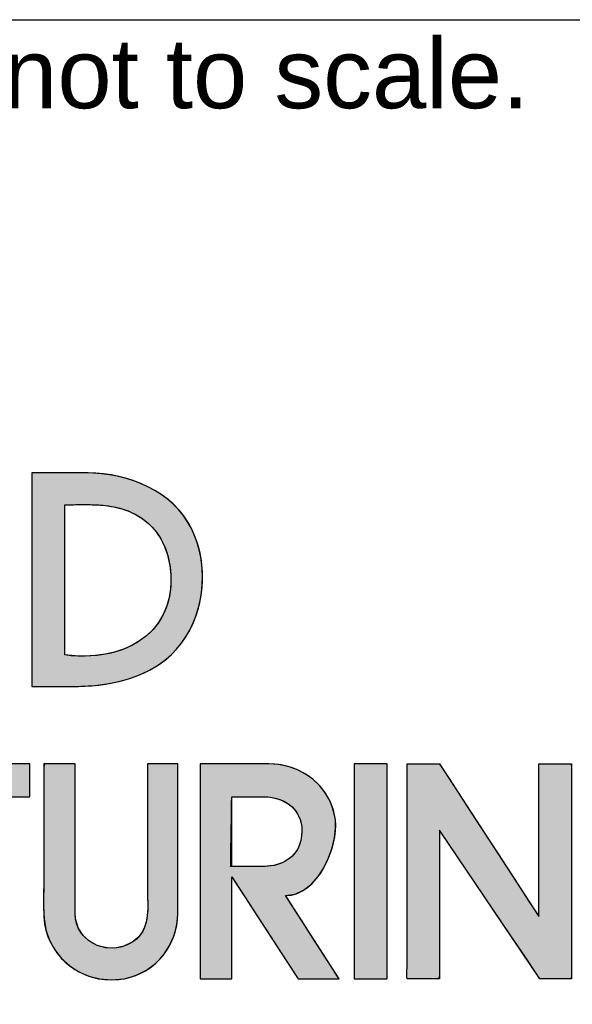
# Model space of a CAD drawing. Header units: inches. Extents: x 0 to 188, y 0 to 141.
# Tile 17 of 21: x 177 to 183, y 8 to 19. Entities that reach past the tile are written whole.
import ezdxf
from ezdxf import colors
from ezdxf.entities.mleader import LeaderData, LeaderLine
from ezdxf.math import Vec2, Vec3

# ---------------------------------------------------------------- set-up
doc = ezdxf.new("R2010")
doc.units = ezdxf.units.IN
doc.header["$MEASUREMENT"] = 0
doc.layers.add('Default', color=7, linetype='Continuous')

# ---------------------------------------------------------------- blocks, each defined once
blk = doc.blocks.new('_DOT')
at = {"color": 0}
blk.add_line((0, 0), (-1, 0), dxfattribs=at)
at = {"color": 0, "const_width": 0.333}
blk.add_lwpolyline([(-0.1665, 0, 1), (0.1665, 0, 1)], format="xyb", close=True, dxfattribs=at)
blk = doc.blocks.new('block_2')
at = {"layer": 'Default', "linetype": 'Continuous'}
for points in [[(0.29526, 0.19042), (0.29609, 0.19042), (0.29835, 0.19042), (0.30175, 0.19042), (0.30595, 0.19042), (0.31064, 0.19042), (0.31551, 0.19042), (0.32023, 0.19042), (0.3245, 0.19042), (0.328, 0.19042), (0.33041, 0.19042), (0.33141, 0.19042), (0.33142, 0.1871), (0.33142, 0.17639), (0.33142, 0.15982), (0.33142, 0.139), (0.33142, 0.11552), (0.33142, 0.09097), (0.33142, 0.06696), (0.33142, 0.04507), (0.33142, 0.02691), (0.33142, 0.01407), (0.33142, 0.00815), (0.33188, 0.00793), (0.33369, 0.00793), (0.33659, 0.00793), (0.34029, 0.00793), (0.34451, 0.00793), (0.34895, 0.00793), (0.35332, 0.00793), (0.35735, 0.00793), (0.36073, 0.00793), (0.36317, 0.00793), (0.3644, 0.00793), (0.36449, 0.00983), (0.36449, 0.01902), (0.36449, 0.03442), (0.36449, 0.05444), (0.36449, 0.07746), (0.36449, 0.10191), (0.36449, 0.12618), (0.36449, 0.14868), (0.36449, 0.16781), (0.36449, 0.18197), (0.36449, 0.18956), (0.36476, 0.19042), (0.36647, 0.19042), (0.36949, 0.19042), (0.37349, 0.19042), (0.37813, 0.19042), (0.3831, 0.19042), (0.38808, 0.19042), (0.39272, 0.19042), (0.39672, 0.19042), (0.39973, 0.19042), (0.40145, 0.19042), (0.40172, 0.19057), (0.40172, 0.19195), (0.40172, 0.19451), (0.40172, 0.19798), (0.40172, 0.20205), (0.40172, 0.20645), (0.40172, 0.21088), (0.40172, 0.21505), (0.40172, 0.21867), (0.40172, 0.22146), (0.40172, 0.22313), (0.39941, 0.22347), (0.39247, 0.22347), (0.38554, 0.22347), (0.3786, 0.22347), (0.37167, 0.22347), (0.36474, 0.22347), (0.3578, 0.22347), (0.35087, 0.22347), (0.34394, 0.22347), (0.337, 0.22347), (0.33007, 0.22347), (0.32409, 0.22347), (0.32146, 0.22347), (0.31882, 0.22347), (0.31618, 0.22347), (0.31354, 0.22347), (0.31091, 0.22347), (0.30827, 0.22347), (0.30563, 0.22347), (0.30299, 0.22347), (0.30036, 0.22347), (0.29772, 0.22347), (0.29538, 0.22346), (0.29532, 0.22263), (0.29528, 0.22063), (0.29525, 0.21769), (0.29524, 0.21408), (0.29523, 0.21003), (0.29523, 0.20579), (0.29524, 0.20161), (0.29524, 0.19774), (0.29525, 0.19442), (0.29526, 0.19189)], [(0.48348, 0.0069), (0.49641, 0.00805), (0.50815, 0.01135), (0.51863, 0.01652), (0.52775, 0.02332), (0.53543, 0.03147), (0.54159, 0.04072), (0.54614, 0.05081), (0.549, 0.06148), (0.55008, 0.07247), (0.55009, 0.07768), (0.55009, 0.09055), (0.55009, 0.10973), (0.55009, 0.13283), (0.55009, 0.15746), (0.55009, 0.18121), (0.55009, 0.2017), (0.55009, 0.21652), (0.55009, 0.22329), (0.54939, 0.22347), (0.54693, 0.22347), (0.54313, 0.22347), (0.5385, 0.22347), (0.53351, 0.22347), (0.52866, 0.22347), (0.52442, 0.22347), (0.52129, 0.22347), (0.51975, 0.22347), (0.51967, 0.21349), (0.51967, 0.19976), (0.51967, 0.18603), (0.51967, 0.1723), (0.51967, 0.15858), (0.51967, 0.14485), (0.51967, 0.13112), (0.51967, 0.11739), (0.51967, 0.10367), (0.51971, 0.09503), (0.51986, 0.08912), (0.51998, 0.08307), (0.5199, 0.07699), (0.51944, 0.07098), (0.51845, 0.06515), (0.51676, 0.0596), (0.51419, 0.05444), (0.51059, 0.04976), (0.50432, 0.04464), (0.49589, 0.04061), (0.48697, 0.03882), (0.478, 0.03913), (0.46943, 0.04143), (0.46167, 0.04559), (0.45517, 0.05149), (0.45037, 0.059), (0.4477, 0.06799), (0.44729, 0.07457), (0.44729, 0.08377), (0.44729, 0.10038), (0.44729, 0.12199), (0.44729, 0.14623), (0.44729, 0.17067), (0.44729, 0.19294), (0.44729, 0.21064), (0.44729, 0.22137), (0.44715, 0.22347), (0.44538, 0.22347), (0.44202, 0.22347), (0.43757, 0.22347), (0.43252, 0.22347), (0.42737, 0.22347), (0.42264, 0.22347), (0.41883, 0.22347), (0.41642, 0.22347), (0.41585, 0.22011), (0.41585, 0.20779), (0.41585, 0.19546), (0.41585, 0.18314), (0.41585, 0.17082), (0.41585, 0.1585), (0.41585, 0.14618), (0.41585, 0.13386), (0.41585, 0.12154), (0.41585, 0.11062), (0.41582, 0.10604), (0.41577, 0.10144), (0.4157, 0.09683), (0.41563, 0.09222), (0.41559, 0.0876), (0.41559, 0.08299), (0.41564, 0.07838), (0.41577, 0.07379), (0.41603, 0.06855), (0.41788, 0.05716), (0.42156, 0.04656), (0.42688, 0.03691), (0.43368, 0.02834), (0.44176, 0.02101), (0.45097, 0.01505), (0.4611, 0.01062), (0.472, 0.00785)], [(0.75986, 0.22347), (0.75952, 0.22347), (0.75855, 0.22347), (0.75703, 0.22347), (0.75506, 0.22347), (0.75272, 0.22347), (0.75009, 0.22347), (0.74727, 0.22347), (0.74432, 0.22347), (0.74135, 0.22347), (0.73844, 0.22347), (0.73567, 0.22347), (0.73313, 0.22347), (0.7309, 0.22347), (0.72907, 0.22347), (0.72773, 0.22347), (0.72696, 0.22347), (0.72681, 0.22321), (0.72681, 0.21955), (0.72681, 0.21198), (0.72681, 0.20106), (0.72681, 0.18734), (0.72681, 0.17139), (0.72681, 0.15376), (0.72681, 0.13502), (0.72681, 0.11571), (0.72681, 0.09641), (0.72681, 0.07766), (0.72681, 0.06004), (0.72681, 0.04409), (0.72681, 0.03037), (0.72681, 0.01944), (0.72681, 0.01187), (0.72681, 0.00821), (0.72811, 0.00795), (0.73007, 0.00795), (0.73203, 0.00795), (0.734, 0.00795), (0.73596, 0.00795), (0.73792, 0.00795), (0.73988, 0.00795), (0.74184, 0.00795), (0.7438, 0.00795), (0.74576, 0.00795), (0.74772, 0.00795), (0.74968, 0.00795), (0.75164, 0.00795), (0.75361, 0.00795), (0.75557, 0.00795), (0.75753, 0.00795), (0.75949, 0.00795), (0.75963, 0.00806), (0.75974, 0.00834), (0.75982, 0.00879), (0.75989, 0.00937), (0.75993, 0.01007), (0.75996, 0.01085), (0.75998, 0.01171), (0.75998, 0.0126), (0.75998, 0.01352), (0.75997, 0.01443), (0.75995, 0.01531), (0.75993, 0.01614), (0.75991, 0.01689), (0.75989, 0.01755), (0.75987, 0.01808), (0.75986, 0.01846), (0.75986, 0.02007), (0.75986, 0.02442), (0.75986, 0.02876), (0.75986, 0.03311), (0.75986, 0.03745), (0.75986, 0.0418), (0.75986, 0.04614), (0.75986, 0.05049), (0.75986, 0.05483), (0.75986, 0.05918), (0.75986, 0.06352), (0.75986, 0.06787), (0.75986, 0.07222), (0.75986, 0.07656), (0.75986, 0.08091), (0.75986, 0.08525), (0.75986, 0.0896), (0.75986, 0.09634), (0.75986, 0.10429), (0.75986, 0.11223), (0.75986, 0.12018), (0.75986, 0.12812), (0.75986, 0.13607), (0.75986, 0.14401), (0.75986, 0.15196), (0.75986, 0.1599), (0.75986, 0.16785), (0.75986, 0.17579), (0.75986, 0.18374), (0.75986, 0.19168), (0.75986, 0.19963), (0.75986, 0.20758), (0.75986, 0.21552)], [(0.77977, 0.22347), (0.77977, 0.20757), (0.77977, 0.19168), (0.77977, 0.17579), (0.77977, 0.1599), (0.77977, 0.144), (0.77977, 0.12811), (0.77977, 0.11222), (0.77977, 0.09633), (0.77977, 0.08524), (0.77977, 0.07655), (0.77977, 0.06786), (0.77977, 0.05917), (0.77977, 0.05048), (0.77977, 0.04179), (0.77977, 0.03309), (0.77977, 0.0244), (0.77977, 0.01844), (0.77975, 0.01753), (0.77971, 0.01613), (0.77967, 0.01442), (0.77966, 0.01259), (0.77969, 0.01084), (0.77976, 0.00935), (0.77991, 0.00832), (0.78015, 0.00793), (0.78401, 0.00793), (0.78787, 0.00793), (0.79172, 0.00793), (0.79558, 0.00793), (0.79944, 0.00793), (0.8033, 0.00793), (0.80716, 0.00793), (0.81102, 0.00793), (0.81231, 0.01064), (0.81231, 0.02342), (0.81231, 0.04392), (0.81231, 0.06906), (0.81231, 0.09574), (0.81231, 0.12087), (0.81231, 0.14137), (0.81231, 0.15415), (0.81278, 0.15616), (0.81922, 0.14664), (0.83157, 0.12837), (0.84775, 0.10444), (0.86566, 0.07793), (0.88323, 0.05194), (0.89837, 0.02955), (0.90898, 0.01385), (0.91298, 0.00793), (0.91423, 0.00793), (0.91755, 0.00793), (0.92228, 0.00793), (0.92777, 0.00793), (0.93338, 0.00793), (0.93844, 0.00793), (0.9423, 0.00793), (0.94431, 0.00793), (0.94446, 0.01185), (0.94446, 0.03035), (0.94446, 0.06002), (0.94446, 0.0964), (0.94446, 0.13501), (0.94446, 0.17138), (0.94446, 0.20105), (0.94446, 0.21955), (0.94431, 0.22347), (0.94222, 0.22347), (0.93823, 0.22347), (0.933, 0.22347), (0.92721, 0.22347), (0.92152, 0.22347), (0.91663, 0.22347), (0.9132, 0.22347), (0.91191, 0.22347), (0.91191, 0.21738), (0.91191, 0.20124), (0.91191, 0.17823), (0.91191, 0.1515), (0.91191, 0.12425), (0.91191, 0.09964), (0.91191, 0.08086), (0.91191, 0.07107), (0.9101, 0.07314), (0.90155, 0.08628), (0.88784, 0.10736), (0.87103, 0.1332), (0.85319, 0.16063), (0.83638, 0.18647), (0.82267, 0.20755), (0.81412, 0.22069), (0.81216, 0.22347), (0.81008, 0.22347), (0.80609, 0.22347), (0.80086, 0.22347), (0.79507, 0.22347), (0.78939, 0.22347), (0.78449, 0.22347), (0.78106, 0.22347)]]:
    blk.add_hatch(color=7, dxfattribs=at).paths.add_polyline_path(points)
h = blk.add_hatch(color=7, dxfattribs=at)
edge = h.paths.add_edge_path()
edge.add_spline(control_points=[(0.65814, 0.09132), (0.69081, 0.09132), (0.7112, 0.14076), (0.70795, 0.16715), (0.70388, 0.20069), (0.67434, 0.22347), (0.64133, 0.22347)], knot_values=[0, 0, 0, 0, 0.5, 0.5, 0.5, 1, 1, 1, 1], degree=3, periodic=0)
edge.add_spline(control_points=[(0.64133, 0.22347), (0.64133, 0.22347), (0.57265, 0.22347), (0.57265, 0.22347)], knot_values=[0, 0, 0, 0, 1, 1, 1, 1], degree=3, periodic=0)
edge.add_spline(control_points=[(0.57265, 0.22347), (0.57265, 0.22347), (0.57265, 0.00793), (0.57265, 0.00793)], knot_values=[0, 0, 0, 0, 1, 1, 1, 1], degree=3, periodic=0)
edge.add_spline(control_points=[(0.57265, 0.00793), (0.57265, 0.00793), (0.60413, 0.00793), (0.60413, 0.00793)], knot_values=[0, 0, 0, 0, 1, 1, 1, 1], degree=3, periodic=0)
edge.add_spline(control_points=[(0.60413, 0.00793), (0.60413, 0.00793), (0.60413, 0.11018), (0.60413, 0.11018)], knot_values=[0, 0, 0, 0, 1, 1, 1, 1], degree=3, periodic=0)
edge.add_spline(control_points=[(0.60413, 0.11018), (0.60413, 0.11018), (0.66732, 0.01311), (0.66732, 0.01311)], knot_values=[0, 0, 0, 0, 1, 1, 1, 1], degree=3, periodic=0)
edge.add_spline(control_points=[(0.66732, 0.01311), (0.66732, 0.01311), (0.67068, 0.00793), (0.67068, 0.00793)], knot_values=[0, 0, 0, 0, 1, 1, 1, 1], degree=3, periodic=0)
edge.add_spline(control_points=[(0.67068, 0.00793), (0.67068, 0.00793), (0.71164, 0.00793), (0.71164, 0.00793)], knot_values=[0, 0, 0, 0, 1, 1, 1, 1], degree=3, periodic=0)
edge.add_spline(control_points=[(0.71164, 0.00793), (0.71164, 0.00793), (0.65814, 0.09132), (0.65814, 0.09132)], knot_values=[0, 0, 0, 0, 1, 1, 1, 1], degree=3, periodic=0)
edge = h.paths.add_edge_path()
edge.add_spline(control_points=[(0.63555, 0.19042), (0.63555, 0.19042), (0.60413, 0.19042), (0.60413, 0.19042)], knot_values=[0, 0, 0, 0, 1, 1, 1, 1], degree=3, periodic=0)
edge.add_spline(control_points=[(0.60413, 0.19042), (0.60413, 0.19042), (0.60414, 0.1437), (0.60415, 0.12067)], knot_values=[0, 0, 0, 0, 1, 1, 1, 1], degree=3, periodic=0)
edge.add_spline(control_points=[(0.60415, 0.12067), (0.60992, 0.12067), (0.63661, 0.12067), (0.63661, 0.12067)], knot_values=[0, 0, 0, 0, 1, 1, 1, 1], degree=3, periodic=0)
edge.add_spline(control_points=[(0.63661, 0.12067), (0.65344, 0.12067), (0.66945, 0.12906), (0.67333, 0.14655), (0.67333, 0.14656), (0.67334, 0.14656), (0.67334, 0.14657), (0.67919, 0.17309), (0.66128, 0.19042), (0.63555, 0.19042)], knot_values=[0, 0, 0, 0, 0.333333, 0.333333, 0.333333, 0.666667, 0.666667, 0.666667, 1, 1, 1, 1], degree=3, periodic=0)
at = {"layer": 'Default', "color": 7, "linetype": 'Continuous'}
blk.add_lwpolyline([(0.38808, 0.19042), (0.39272, 0.19042), (0.39672, 0.19042), (0.39973, 0.19042), (0.40145, 0.19042), (0.40172, 0.19057), (0.40172, 0.19195), (0.40172, 0.19451), (0.40172, 0.19798), (0.40172, 0.20205), (0.40172, 0.20645), (0.40172, 0.21088), (0.40172, 0.21505), (0.40172, 0.21867), (0.40172, 0.22146), (0.40172, 0.22313), (0.39941, 0.22347), (0.39247, 0.22347), (0.38554, 0.22347)], dxfattribs=at)
for points in [[(0.48348, 0.0069), (0.49641, 0.00805), (0.50815, 0.01135), (0.51863, 0.01652), (0.52775, 0.02332), (0.53543, 0.03147), (0.54159, 0.04072), (0.54614, 0.05081), (0.549, 0.06148), (0.55008, 0.07247), (0.55009, 0.07768), (0.55009, 0.09055), (0.55009, 0.10973), (0.55009, 0.13283), (0.55009, 0.15746), (0.55009, 0.18121), (0.55009, 0.2017), (0.55009, 0.21652), (0.55009, 0.22329), (0.54939, 0.22347), (0.54693, 0.22347), (0.54313, 0.22347), (0.5385, 0.22347), (0.53351, 0.22347), (0.52866, 0.22347), (0.52442, 0.22347), (0.52129, 0.22347), (0.51975, 0.22347), (0.51967, 0.21349), (0.51967, 0.19976), (0.51967, 0.18603), (0.51967, 0.1723), (0.51967, 0.15858), (0.51967, 0.14485), (0.51967, 0.13112), (0.51967, 0.11739), (0.51967, 0.10367), (0.51971, 0.09503), (0.51986, 0.08912), (0.51998, 0.08307), (0.5199, 0.07699), (0.51944, 0.07098), (0.51845, 0.06515), (0.51676, 0.0596), (0.51419, 0.05444), (0.51059, 0.04976), (0.50432, 0.04464), (0.49589, 0.04061), (0.48697, 0.03882), (0.478, 0.03913), (0.46943, 0.04143), (0.46167, 0.04559), (0.45517, 0.05149), (0.45037, 0.059), (0.4477, 0.06799), (0.44729, 0.07457), (0.44729, 0.08377), (0.44729, 0.10038), (0.44729, 0.12199), (0.44729, 0.14623), (0.44729, 0.17067), (0.44729, 0.19294), (0.44729, 0.21064), (0.44729, 0.22137), (0.44715, 0.22347), (0.44538, 0.22347), (0.44202, 0.22347), (0.43757, 0.22347), (0.43252, 0.22347), (0.42737, 0.22347), (0.42264, 0.22347), (0.41883, 0.22347), (0.41642, 0.22347), (0.41585, 0.22011), (0.41585, 0.20779), (0.41585, 0.19546), (0.41585, 0.18314), (0.41585, 0.17082), (0.41585, 0.1585), (0.41585, 0.14618), (0.41585, 0.13386), (0.41585, 0.12154), (0.41585, 0.11062), (0.41582, 0.10604), (0.41577, 0.10144), (0.4157, 0.09683), (0.41563, 0.09222), (0.41559, 0.0876), (0.41559, 0.08299), (0.41564, 0.07838), (0.41577, 0.07379), (0.41603, 0.06855), (0.41788, 0.05716), (0.42156, 0.04656), (0.42688, 0.03691), (0.43368, 0.02834), (0.44176, 0.02101), (0.45097, 0.01505), (0.4611, 0.01062), (0.472, 0.00785), (0.48348, 0.0069)], [(0.65814, 0.09132), (0.66756, 0.09273), (0.67617, 0.09667), (0.68392, 0.10271), (0.69072, 0.11041), (0.69651, 0.11934), (0.70123, 0.12906), (0.7048, 0.13913), (0.70715, 0.14913), (0.70823, 0.15861), (0.70795, 0.16715), (0.70599, 0.17688), (0.70263, 0.18589), (0.69801, 0.19411), (0.69225, 0.20146), (0.6855, 0.20789), (0.67787, 0.2133), (0.66951, 0.21764), (0.66055, 0.22083), (0.65111, 0.2228), (0.64133, 0.22347), (0.63941, 0.22347), (0.63419, 0.22347), (0.62649, 0.22347), (0.61715, 0.22347), (0.60699, 0.22347), (0.59682, 0.22347), (0.58748, 0.22347), (0.57979, 0.22347), (0.57457, 0.22347), (0.57265, 0.22347), (0.57265, 0.21744), (0.57265, 0.20105), (0.57265, 0.17691), (0.57265, 0.1476), (0.57265, 0.1157), (0.57265, 0.0838), (0.57265, 0.05449), (0.57265, 0.03035), (0.57265, 0.01397), (0.57265, 0.00793), (0.57353, 0.00793), (0.57592, 0.00793), (0.57945, 0.00793), (0.58373, 0.00793), (0.58839, 0.00793), (0.59304, 0.00793), (0.59733, 0.00793), (0.60085, 0.00793), (0.60324, 0.00793), (0.60413, 0.00793), (0.60413, 0.0108), (0.60413, 0.01857), (0.60413, 0.03002), (0.60413, 0.04392), (0.60413, 0.05905), (0.60413, 0.07419), (0.60413, 0.08809), (0.60413, 0.09954), (0.60413, 0.10731), (0.60413, 0.11018), (0.6059, 0.10746), (0.6107, 0.10008), (0.61778, 0.08921), (0.62637, 0.07601), (0.63572, 0.06164), (0.64507, 0.04728), (0.65367, 0.03408), (0.66075, 0.0232), (0.66555, 0.01583), (0.66732, 0.01311), (0.66741, 0.01296), (0.66767, 0.01257), (0.66804, 0.01199), (0.6685, 0.01129), (0.669, 0.01052), (0.6695, 0.00976), (0.66995, 0.00905), (0.67033, 0.00847), (0.67059, 0.00808), (0.67068, 0.00793), (0.67183, 0.00793), (0.67494, 0.00793), (0.67953, 0.00793), (0.6851, 0.00793), (0.69116, 0.00793), (0.69722, 0.00793), (0.7028, 0.00793), (0.70738, 0.00793), (0.7105, 0.00793), (0.71164, 0.00793), (0.71014, 0.01027), (0.70608, 0.01661), (0.70009, 0.02594), (0.69281, 0.03728), (0.68489, 0.04962), (0.67697, 0.06197), (0.66969, 0.07331), (0.6637, 0.08264), (0.65963, 0.08898), (0.65814, 0.09132)], [(0.75986, 0.22347), (0.75952, 0.22347), (0.75855, 0.22347), (0.75703, 0.22347), (0.75506, 0.22347), (0.75272, 0.22347), (0.75009, 0.22347), (0.74727, 0.22347), (0.74432, 0.22347), (0.74135, 0.22347), (0.73844, 0.22347), (0.73567, 0.22347), (0.73313, 0.22347), (0.7309, 0.22347), (0.72907, 0.22347), (0.72773, 0.22347), (0.72696, 0.22347), (0.72681, 0.22321), (0.72681, 0.21955), (0.72681, 0.21198), (0.72681, 0.20106), (0.72681, 0.18734), (0.72681, 0.17139), (0.72681, 0.15376), (0.72681, 0.13502), (0.72681, 0.11571), (0.72681, 0.09641), (0.72681, 0.07766), (0.72681, 0.06004), (0.72681, 0.04409), (0.72681, 0.03037), (0.72681, 0.01944), (0.72681, 0.01187), (0.72681, 0.00821), (0.72811, 0.00795), (0.73007, 0.00795), (0.73203, 0.00795), (0.734, 0.00795), (0.73596, 0.00795), (0.73792, 0.00795), (0.73988, 0.00795), (0.74184, 0.00795), (0.7438, 0.00795), (0.74576, 0.00795), (0.74772, 0.00795), (0.74968, 0.00795), (0.75164, 0.00795), (0.75361, 0.00795), (0.75557, 0.00795), (0.75753, 0.00795), (0.75949, 0.00795), (0.75963, 0.00806), (0.75974, 0.00834), (0.75982, 0.00879), (0.75989, 0.00937), (0.75993, 0.01007), (0.75996, 0.01085), (0.75998, 0.01171), (0.75998, 0.0126), (0.75998, 0.01352), (0.75997, 0.01443), (0.75995, 0.01531), (0.75993, 0.01614), (0.75991, 0.01689), (0.75989, 0.01755), (0.75987, 0.01808), (0.75986, 0.01846), (0.75986, 0.02007), (0.75986, 0.02442), (0.75986, 0.02876), (0.75986, 0.03311), (0.75986, 0.03745), (0.75986, 0.0418), (0.75986, 0.04614), (0.75986, 0.05049), (0.75986, 0.05483), (0.75986, 0.05918), (0.75986, 0.06352), (0.75986, 0.06787), (0.75986, 0.07222), (0.75986, 0.07656), (0.75986, 0.08091), (0.75986, 0.08525), (0.75986, 0.0896), (0.75986, 0.09634), (0.75986, 0.10429), (0.75986, 0.11223), (0.75986, 0.12018), (0.75986, 0.12812), (0.75986, 0.13607), (0.75986, 0.14401), (0.75986, 0.15196), (0.75986, 0.1599), (0.75986, 0.16785), (0.75986, 0.17579), (0.75986, 0.18374), (0.75986, 0.19168), (0.75986, 0.19963), (0.75986, 0.20758), (0.75986, 0.21552), (0.75986, 0.22347)], [(0.77977, 0.22347), (0.78106, 0.22347), (0.78449, 0.22347), (0.78939, 0.22347), (0.79507, 0.22347), (0.80086, 0.22347), (0.80609, 0.22347), (0.81008, 0.22347), (0.81216, 0.22347), (0.81412, 0.22069), (0.82267, 0.20755), (0.83638, 0.18647), (0.85319, 0.16063), (0.87103, 0.1332), (0.88784, 0.10736), (0.90155, 0.08628), (0.9101, 0.07314), (0.91191, 0.07107), (0.91191, 0.08086), (0.91191, 0.09964), (0.91191, 0.12425), (0.91191, 0.1515), (0.91191, 0.17823), (0.91191, 0.20124), (0.91191, 0.21738), (0.91191, 0.22347), (0.9132, 0.22347), (0.91663, 0.22347), (0.92152, 0.22347), (0.92721, 0.22347), (0.933, 0.22347), (0.93823, 0.22347), (0.94222, 0.22347), (0.94431, 0.22347), (0.94446, 0.21955), (0.94446, 0.20105), (0.94446, 0.17138), (0.94446, 0.13501), (0.94446, 0.0964), (0.94446, 0.06002), (0.94446, 0.03035), (0.94446, 0.01185), (0.94431, 0.00793), (0.9423, 0.00793), (0.93844, 0.00793), (0.93338, 0.00793), (0.92777, 0.00793), (0.92228, 0.00793), (0.91755, 0.00793), (0.91423, 0.00793), (0.91298, 0.00793), (0.90898, 0.01385), (0.89837, 0.02955), (0.88323, 0.05194), (0.86566, 0.07793), (0.84775, 0.10444), (0.83157, 0.12837), (0.81922, 0.14664), (0.81278, 0.15616), (0.81231, 0.15415), (0.81231, 0.14137), (0.81231, 0.12087), (0.81231, 0.09574), (0.81231, 0.06906), (0.81231, 0.04392), (0.81231, 0.02342), (0.81231, 0.01064), (0.81102, 0.00793), (0.80716, 0.00793), (0.8033, 0.00793), (0.79944, 0.00793), (0.79558, 0.00793), (0.79172, 0.00793), (0.78787, 0.00793), (0.78401, 0.00793), (0.78015, 0.00793), (0.77991, 0.00832), (0.77976, 0.00935), (0.77969, 0.01084), (0.77966, 0.01259), (0.77967, 0.01442), (0.77971, 0.01613), (0.77975, 0.01753), (0.77977, 0.01844), (0.77977, 0.0244), (0.77977, 0.03309), (0.77977, 0.04179), (0.77977, 0.05048), (0.77977, 0.05917), (0.77977, 0.06786), (0.77977, 0.07655), (0.77977, 0.08524), (0.77977, 0.09633), (0.77977, 0.11222), (0.77977, 0.12811), (0.77977, 0.144), (0.77977, 0.1599), (0.77977, 0.17579), (0.77977, 0.19168), (0.77977, 0.20757), (0.77977, 0.22347)], [(0.60305, 0.12067), (0.60307, 0.1214), (0.6031, 0.12345), (0.60315, 0.12664), (0.60321, 0.1308), (0.60329, 0.13574), (0.60337, 0.14128), (0.60346, 0.14725), (0.60356, 0.15345), (0.60365, 0.15972), (0.60375, 0.16587), (0.60384, 0.17171), (0.60392, 0.17707), (0.60399, 0.18177), (0.60405, 0.18563), (0.6041, 0.18846), (0.60412, 0.19009), (0.60416, 0.19042), (0.6047, 0.19042), (0.6058, 0.19042), (0.60739, 0.19042), (0.60939, 0.19042), (0.61172, 0.19042), (0.61429, 0.19042), (0.61702, 0.19042), (0.61984, 0.19042), (0.62265, 0.19042), (0.62539, 0.19042), (0.62796, 0.19042), (0.63028, 0.19042), (0.63228, 0.19042), (0.63388, 0.19042), (0.63498, 0.19042), (0.63552, 0.19042), (0.6386, 0.19033), (0.64302, 0.1899), (0.64724, 0.18912), (0.65123, 0.18799), (0.65498, 0.18652), (0.65846, 0.18473), (0.66165, 0.18262), (0.66454, 0.18021), (0.6671, 0.1775), (0.66932, 0.17452), (0.67116, 0.17126), (0.67262, 0.16774), (0.67367, 0.16396), (0.67428, 0.15995), (0.67445, 0.15571), (0.67414, 0.15124), (0.67334, 0.14657), (0.67334, 0.14657), (0.67334, 0.14657), (0.67334, 0.14657), (0.67334, 0.14656), (0.67334, 0.14656), (0.67334, 0.14656), (0.67333, 0.14656), (0.67333, 0.14656), (0.67333, 0.14656), (0.67333, 0.14656), (0.67333, 0.14656), (0.67333, 0.14655), (0.67333, 0.14655), (0.67333, 0.14655), (0.67333, 0.14655), (0.67333, 0.14655), (0.67308, 0.14551), (0.67217, 0.14252), (0.67102, 0.13974), (0.66963, 0.13714), (0.66804, 0.13474), (0.66625, 0.13253), (0.66427, 0.13052), (0.66213, 0.12869), (0.65983, 0.12705), (0.65739, 0.12561), (0.65482, 0.12435), (0.65214, 0.12327), (0.64937, 0.12239), (0.64652, 0.12169), (0.6436, 0.12117), (0.64063, 0.12083), (0.63762, 0.12068), (0.63645, 0.12067), (0.63567, 0.12067), (0.63431, 0.12067), (0.63245, 0.12067), (0.63019, 0.12067), (0.62761, 0.12067), (0.6248, 0.12067), (0.62184, 0.12067), (0.61883, 0.12067), (0.61584, 0.12067), (0.61297, 0.12067), (0.6103, 0.12067), (0.60793, 0.12067), (0.60592, 0.12067), (0.60439, 0.12067), (0.6034, 0.12067), (0.60305, 0.12067)]]:
    blk.add_lwpolyline(points, close=True, dxfattribs=at)
for points, knots in [([(0.40172, 0.22347), (0.37603, 0.22347), (0.35036, 0.22347), (0.32468, 0.22347), (0.31491, 0.22347), (0.30514, 0.22347), (0.29538, 0.22347), (0.29514, 0.22347), (0.29526, 0.19364), (0.29526, 0.19042)], [0, 0, 0, 0, 0.333333, 0.333333, 0.333333, 0.666667, 0.666667, 0.666667, 1, 1, 1, 1]), ([(0.41585, 0.22347), (0.41585, 0.18612), (0.41585, 0.14879), (0.41585, 0.11146), (0.41585, 0.09759), (0.41517, 0.08349), (0.41596, 0.06962), (0.41806, 0.03386), (0.448, 0.0069), (0.48348, 0.0069)], [0, 0, 0, 0, 0.333333, 0.333333, 0.333333, 0.666667, 0.666667, 0.666667, 1, 1, 1, 1]), ([(0.51967, 0.22347), (0.51967, 0.18187), (0.51967, 0.14027), (0.51967, 0.09867), (0.51967, 0.08159), (0.52294, 0.0603), (0.50856, 0.04782), (0.48589, 0.02815), (0.44729, 0.0419), (0.44729, 0.07348)], [0, 0, 0, 0, 0.333333, 0.333333, 0.333333, 0.666667, 0.666667, 0.666667, 1, 1, 1, 1]), ([(0.65814, 0.09132), (0.69081, 0.09132), (0.7112, 0.14076), (0.70795, 0.16715), (0.70388, 0.20069), (0.67434, 0.22347), (0.64133, 0.22347)], [0, 0, 0, 0, 0.5, 0.5, 0.5, 1, 1, 1, 1]), ([(0.72681, 0.00795), (0.7377, 0.00795), (0.74859, 0.00795), (0.75949, 0.00795), (0.76031, 0.00795), (0.75986, 0.01761), (0.75986, 0.01862), (0.75986, 0.04276), (0.75986, 0.06691), (0.75986, 0.09104), (0.75986, 0.13519), (0.75986, 0.17931), (0.75986, 0.22347)], [0, 0, 0, 0, 0.25, 0.25, 0.25, 0.5, 0.5, 0.5, 0.75, 0.75, 0.75, 1, 1, 1, 1]), ([(0.81231, 0.00793), (0.80158, 0.00793), (0.79087, 0.00793), (0.78015, 0.00793), (0.77935, 0.00793), (0.77977, 0.01761), (0.77977, 0.0186), (0.77977, 0.04275), (0.77977, 0.0669), (0.77977, 0.09103), (0.77977, 0.13518), (0.77977, 0.17931), (0.77977, 0.22347)], [0, 0, 0, 0, 0.25, 0.25, 0.25, 0.5, 0.5, 0.5, 0.75, 0.75, 0.75, 1, 1, 1, 1]), ([(0.63555, 0.19042), (0.66128, 0.19042), (0.67919, 0.17309), (0.67334, 0.14657), (0.67334, 0.14656), (0.67333, 0.14656), (0.67333, 0.14655), (0.66945, 0.12906), (0.65344, 0.12067), (0.63661, 0.12067)], [0, 0, 0, 0, 0.333333, 0.333333, 0.333333, 0.666667, 0.666667, 0.666667, 1, 1, 1, 1])]:
    blk.add_open_spline(points, degree=3, knots=knots, dxfattribs=at)
for points in [[(0.40172, 0.19042), (0.40172, 0.19042), (0.40172, 0.22347), (0.40172, 0.22347)], [(0.44729, 0.22347), (0.44729, 0.22347), (0.41585, 0.22347), (0.41585, 0.22347)], [(0.44729, 0.07348), (0.44729, 0.07348), (0.44729, 0.22347), (0.44729, 0.22347)], [(0.55009, 0.22347), (0.55009, 0.22347), (0.51967, 0.22347), (0.51967, 0.22347)], [(0.55009, 0.07348), (0.55009, 0.07348), (0.55009, 0.22347), (0.55009, 0.22347)], [(0.64133, 0.22347), (0.64133, 0.22347), (0.57265, 0.22347), (0.57265, 0.22347)], [(0.57265, 0.22347), (0.57265, 0.22347), (0.57265, 0.00793), (0.57265, 0.00793)], [(0.75986, 0.22347), (0.75986, 0.22347), (0.72681, 0.22347), (0.72681, 0.22347)], [(0.72681, 0.22347), (0.72681, 0.22347), (0.72681, 0.00795), (0.72681, 0.00795)], [(0.77977, 0.22347), (0.77977, 0.22347), (0.81231, 0.22347), (0.81231, 0.22347)], [(0.81231, 0.22347), (0.81231, 0.22347), (0.91191, 0.07035), (0.91191, 0.07035)], [(0.91191, 0.07035), (0.91191, 0.07035), (0.91191, 0.22347), (0.91191, 0.22347)], [(0.91191, 0.22347), (0.91191, 0.22347), (0.94446, 0.22347), (0.94446, 0.22347)], [(0.94446, 0.22347), (0.94446, 0.22347), (0.94446, 0.00793), (0.94446, 0.00793)], [(0.36449, 0.19042), (0.36449, 0.19042), (0.40172, 0.19042), (0.40172, 0.19042)], [(0.60415, 0.12067), (0.60414, 0.1437), (0.60413, 0.19042), (0.60413, 0.19042)], [(0.60413, 0.19042), (0.60413, 0.19042), (0.63555, 0.19042), (0.63555, 0.19042)], [(0.91298, 0.00793), (0.91298, 0.00793), (0.81231, 0.15686), (0.81231, 0.15686)], [(0.81231, 0.15686), (0.81231, 0.15686), (0.81231, 0.00793), (0.81231, 0.00793)], [(0.63661, 0.12067), (0.63661, 0.12067), (0.60992, 0.12067), (0.60415, 0.12067)], [(0.60413, 0.00793), (0.60413, 0.00793), (0.60413, 0.11018), (0.60413, 0.11018)], [(0.60413, 0.11018), (0.60413, 0.11018), (0.66732, 0.01311), (0.66732, 0.01311)], [(0.71164, 0.00793), (0.71164, 0.00793), (0.65814, 0.09132), (0.65814, 0.09132)], [(0.48348, 0.0069), (0.52437, 0.0069), (0.55009, 0.03994), (0.55009, 0.07348)], [(0.66732, 0.01311), (0.66732, 0.01311), (0.67068, 0.00793), (0.67068, 0.00793)], [(0.57265, 0.00793), (0.57265, 0.00793), (0.60413, 0.00793), (0.60413, 0.00793)], [(0.67068, 0.00793), (0.67068, 0.00793), (0.71164, 0.00793), (0.71164, 0.00793)], [(0.94446, 0.00793), (0.94446, 0.00793), (0.91298, 0.00793), (0.91298, 0.00793)]]:
    blk.add_open_spline(points, degree=3, dxfattribs=at)
blk = doc.blocks.new('Block1')
at = {"layer": 'Default', "linetype": 'Continuous'}
h = blk.add_hatch(color=7, dxfattribs=at)
h.paths.add_polyline_path([(2.6417, 1.03775), (2.64647, 1.04355), (2.65077, 1.04971), (2.65458, 1.05619), (2.65792, 1.06295), (2.66077, 1.06996), (2.66314, 1.07717), (2.66503, 1.08454), (2.66642, 1.09204), (2.66733, 1.09962), (2.66775, 1.10725), (2.66768, 1.11488), (2.66711, 1.12247), (2.66604, 1.12999), (2.66448, 1.13739), (2.66242, 1.14464), (2.65986, 1.15169), (2.65671, 1.15867), (2.65285, 1.16555), (2.64845, 1.17195), (2.64356, 1.17788), (2.63821, 1.18333), (2.63245, 1.18832), (2.62632, 1.19285), (2.61985, 1.19693), (2.61308, 1.20057), (2.60606, 1.20377), (2.59883, 1.20653), (2.59143, 1.20888), (2.58388, 1.2108), (2.57625, 1.21232), (2.56856, 1.21343), (2.56085, 1.21414), (2.55317, 1.21446), (2.55037, 1.21448), (2.54911, 1.21448), (2.54692, 1.21448), (2.54393, 1.21448), (2.54029, 1.21448), (2.53613, 1.21448), (2.5316, 1.21448), (2.52684, 1.21448), (2.52199, 1.21448), (2.51718, 1.21448), (2.51256, 1.21448), (2.50826, 1.21448), (2.50443, 1.21448), (2.50121, 1.21448), (2.49874, 1.21448), (2.49715, 1.21448), (2.49659, 1.21448), (2.49659, 1.21227), (2.49659, 1.20598), (2.49659, 1.19618), (2.49659, 1.18343), (2.49659, 1.16827), (2.49659, 1.15127), (2.49659, 1.13296), (2.49659, 1.11393), (2.49659, 1.0947), (2.49659, 1.07585), (2.49659, 1.05792), (2.49659, 1.04146), (2.49659, 1.02704), (2.49659, 1.01521), (2.49659, 1.00653), (2.49659, 1.00154), (2.49664, 1.00054), (2.49736, 1.00054), (2.49885, 1.00054), (2.50101, 1.00054), (2.50371, 1.00054), (2.50685, 1.00054), (2.51033, 1.00054), (2.51402, 1.00054), (2.51783, 1.00054), (2.52163, 1.00054), (2.52533, 1.00054), (2.5288, 1.00054), (2.53195, 1.00054), (2.53465, 1.00054), (2.5368, 1.00054), (2.5383, 1.00054), (2.53902, 1.00054), (2.54352, 1.00058), (2.55024, 1.0008), (2.55698, 1.00124), (2.56373, 1.0019), (2.57046, 1.0028), (2.57715, 1.00395), (2.58378, 1.00538), (2.59032, 1.00709), (2.59676, 1.00909), (2.60306, 1.01142), (2.60922, 1.01407), (2.6152, 1.01707), (2.62098, 1.02042), (2.62654, 1.02416), (2.63187, 1.02828), (2.63693, 1.03281)])
h.paths.add_polyline_path([(2.52963, 1.1825), (2.52963, 1.18179), (2.52963, 1.17976), (2.52963, 1.17651), (2.52963, 1.17217), (2.52963, 1.16685), (2.52963, 1.16065), (2.52963, 1.15371), (2.52963, 1.14613), (2.52963, 1.13803), (2.52963, 1.12953), (2.52963, 1.12073), (2.52963, 1.11177), (2.52963, 1.10274), (2.52963, 1.09378), (2.52963, 1.08498), (2.52963, 1.07648), (2.52963, 1.06838), (2.52963, 1.0608), (2.52963, 1.05386), (2.52963, 1.04767), (2.52963, 1.04234), (2.52963, 1.038), (2.52963, 1.03475), (2.52963, 1.03272), (2.52963, 1.03202), (2.53628, 1.03128), (2.54289, 1.03086), (2.54944, 1.03077), (2.55591, 1.03099), (2.56228, 1.03154), (2.56854, 1.03242), (2.57464, 1.03361), (2.58059, 1.03514), (2.58635, 1.03699), (2.5919, 1.03918), (2.59722, 1.04169), (2.6023, 1.04453), (2.6071, 1.04771), (2.61161, 1.05122), (2.61581, 1.05506), (2.61968, 1.05924), (2.62319, 1.06376), (2.62633, 1.06861), (2.62906, 1.0738), (2.63138, 1.07934), (2.63326, 1.08521), (2.63468, 1.09143), (2.63561, 1.09799), (2.63605, 1.1049), (2.63595, 1.11216), (2.63574, 1.11534), (2.63543, 1.11849), (2.635, 1.12162), (2.63447, 1.12471), (2.63383, 1.12776), (2.63308, 1.13077), (2.63222, 1.13374), (2.63125, 1.13666), (2.63017, 1.13952), (2.62898, 1.14232), (2.62767, 1.14506), (2.62625, 1.14773), (2.62472, 1.15033), (2.62308, 1.15286), (2.62132, 1.15531), (2.61945, 1.15767), (2.61746, 1.15995), (2.61535, 1.16213), (2.61313, 1.16422), (2.61079, 1.16621), (2.60834, 1.16809), (2.60576, 1.16987), (2.60307, 1.17153), (2.60026, 1.17308), (2.59732, 1.17451), (2.59469, 1.17566), (2.59205, 1.1767), (2.5894, 1.17764), (2.58675, 1.17847), (2.58409, 1.17921), (2.58143, 1.17987), (2.57876, 1.18043), (2.57609, 1.18092), (2.57342, 1.18133), (2.57073, 1.18168), (2.56804, 1.18197), (2.56535, 1.18219), (2.56264, 1.18237), (2.55993, 1.1825), (2.55722, 1.18259), (2.55449, 1.18265), (2.55176, 1.18267), (2.54902, 1.18268), (2.54628, 1.18266), (2.54352, 1.18263), (2.54076, 1.1826), (2.53799, 1.18256), (2.53521, 1.18253), (2.53243, 1.1825)])
at = {"layer": 'Default', "color": 7, "linetype": 'Continuous'}
for points in [[(2.6417, 1.03775), (2.64647, 1.04355), (2.65077, 1.04971), (2.65458, 1.05619), (2.65792, 1.06295), (2.66077, 1.06996), (2.66314, 1.07717), (2.66503, 1.08454), (2.66642, 1.09204), (2.66733, 1.09962), (2.66775, 1.10725), (2.66768, 1.11488), (2.66711, 1.12247), (2.66604, 1.12999), (2.66448, 1.13739), (2.66242, 1.14464), (2.65986, 1.15169), (2.65671, 1.15867), (2.65285, 1.16555), (2.64845, 1.17195), (2.64356, 1.17788), (2.63821, 1.18333), (2.63245, 1.18832), (2.62632, 1.19285), (2.61985, 1.19693), (2.61308, 1.20057), (2.60606, 1.20377), (2.59883, 1.20653), (2.59143, 1.20888), (2.58388, 1.2108), (2.57625, 1.21232), (2.56856, 1.21343), (2.56085, 1.21414), (2.55317, 1.21446), (2.55037, 1.21448), (2.54911, 1.21448), (2.54692, 1.21448), (2.54393, 1.21448), (2.54029, 1.21448), (2.53613, 1.21448), (2.5316, 1.21448), (2.52684, 1.21448), (2.52199, 1.21448), (2.51718, 1.21448), (2.51256, 1.21448), (2.50826, 1.21448), (2.50443, 1.21448), (2.50121, 1.21448), (2.49874, 1.21448), (2.49715, 1.21448), (2.49659, 1.21448), (2.49659, 1.21227), (2.49659, 1.20598), (2.49659, 1.19618), (2.49659, 1.18343), (2.49659, 1.16827), (2.49659, 1.15127), (2.49659, 1.13296), (2.49659, 1.11393), (2.49659, 1.0947), (2.49659, 1.07585), (2.49659, 1.05792), (2.49659, 1.04146), (2.49659, 1.02704), (2.49659, 1.01521), (2.49659, 1.00653), (2.49659, 1.00154), (2.49664, 1.00054), (2.49736, 1.00054), (2.49885, 1.00054), (2.50101, 1.00054), (2.50371, 1.00054), (2.50685, 1.00054), (2.51033, 1.00054), (2.51402, 1.00054), (2.51783, 1.00054), (2.52163, 1.00054), (2.52533, 1.00054), (2.5288, 1.00054), (2.53195, 1.00054), (2.53465, 1.00054), (2.5368, 1.00054), (2.5383, 1.00054), (2.53902, 1.00054), (2.54352, 1.00058), (2.55024, 1.0008), (2.55698, 1.00124), (2.56373, 1.0019), (2.57046, 1.0028), (2.57715, 1.00395), (2.58378, 1.00538), (2.59032, 1.00709), (2.59676, 1.00909), (2.60306, 1.01142), (2.60922, 1.01407), (2.6152, 1.01707), (2.62098, 1.02042), (2.62654, 1.02416), (2.63187, 1.02828), (2.63693, 1.03281), (2.6417, 1.03775)], [(2.52963, 1.1825), (2.53243, 1.1825), (2.53521, 1.18253), (2.53799, 1.18256), (2.54076, 1.1826), (2.54352, 1.18263), (2.54628, 1.18266), (2.54902, 1.18268), (2.55176, 1.18267), (2.55449, 1.18265), (2.55722, 1.18259), (2.55993, 1.1825), (2.56264, 1.18237), (2.56535, 1.18219), (2.56804, 1.18197), (2.57073, 1.18168), (2.57342, 1.18133), (2.57609, 1.18092), (2.57876, 1.18043), (2.58143, 1.17987), (2.58409, 1.17921), (2.58675, 1.17847), (2.5894, 1.17764), (2.59205, 1.1767), (2.59469, 1.17566), (2.59732, 1.17451), (2.60026, 1.17308), (2.60307, 1.17153), (2.60576, 1.16987), (2.60834, 1.16809), (2.61079, 1.16621), (2.61313, 1.16422), (2.61535, 1.16213), (2.61746, 1.15995), (2.61945, 1.15767), (2.62132, 1.15531), (2.62308, 1.15286), (2.62472, 1.15033), (2.62625, 1.14773), (2.62767, 1.14506), (2.62898, 1.14232), (2.63017, 1.13952), (2.63125, 1.13666), (2.63222, 1.13374), (2.63308, 1.13077), (2.63383, 1.12776), (2.63447, 1.12471), (2.635, 1.12162), (2.63543, 1.11849), (2.63574, 1.11534), (2.63595, 1.11216), (2.63605, 1.1049), (2.63561, 1.09799), (2.63468, 1.09143), (2.63326, 1.08521), (2.63138, 1.07934), (2.62906, 1.0738), (2.62633, 1.06861), (2.62319, 1.06376), (2.61968, 1.05924), (2.61581, 1.05506), (2.61161, 1.05122), (2.6071, 1.04771), (2.6023, 1.04453), (2.59722, 1.04169), (2.5919, 1.03918), (2.58635, 1.03699), (2.58059, 1.03514), (2.57464, 1.03361), (2.56854, 1.03242), (2.56228, 1.03154), (2.55591, 1.03099), (2.54944, 1.03077), (2.54289, 1.03086), (2.53628, 1.03128), (2.52963, 1.03202), (2.52963, 1.03272), (2.52963, 1.03475), (2.52963, 1.038), (2.52963, 1.04234), (2.52963, 1.04767), (2.52963, 1.05386), (2.52963, 1.0608), (2.52963, 1.06838), (2.52963, 1.07648), (2.52963, 1.08498), (2.52963, 1.09378), (2.52963, 1.10274), (2.52963, 1.11177), (2.52963, 1.12073), (2.52963, 1.12953), (2.52963, 1.13803), (2.52963, 1.14613), (2.52963, 1.15371), (2.52963, 1.16065), (2.52963, 1.16685), (2.52963, 1.17217), (2.52963, 1.17651), (2.52963, 1.17976), (2.52963, 1.18179), (2.52963, 1.1825)]]:
    blk.add_lwpolyline(points, close=True, dxfattribs=at)
for points in [[(2.55063, 1.21448), (2.55063, 1.21448), (2.49659, 1.21448), (2.49659, 1.21448)], [(2.49659, 1.21448), (2.49659, 1.21448), (2.49659, 1.00054), (2.49659, 1.00054)], [(2.52963, 1.03202), (2.52963, 1.03202), (2.52963, 1.1825), (2.52963, 1.1825)], [(2.53907, 1.00054), (2.57606, 1.00054), (2.61601, 1.00907), (2.6417, 1.03775)], [(2.49659, 1.00054), (2.49659, 1.00054), (2.53907, 1.00054), (2.53907, 1.00054)]]:
    blk.add_open_spline(points, degree=3, dxfattribs=at)
for points, knots in [([(2.6417, 1.03775), (2.66952, 1.06887), (2.67537, 1.11862), (2.65787, 1.15626), (2.63904, 1.19678), (2.59301, 1.21448), (2.55063, 1.21448)], [0, 0, 0, 0, 0.5, 0.5, 0.5, 1, 1, 1, 1]), ([(2.52963, 1.1825), (2.55297, 1.1825), (2.57536, 1.1846), (2.59732, 1.17451), (2.62227, 1.16314), (2.63465, 1.13875), (2.63595, 1.11216), (2.63898, 1.05027), (2.58512, 1.02455), (2.52963, 1.03202)], [0, 0, 0, 0, 0.333333, 0.333333, 0.333333, 0.666667, 0.666667, 0.666667, 1, 1, 1, 1])]:
    blk.add_open_spline(points, degree=3, knots=knots, dxfattribs=at)
at = {"layer": 'Default', "color": 7}
blk.add_blockref('block_2', (2.0929, 0.69957), dxfattribs=at)
blk = doc.blocks.new('Block13')
at = {"layer": 'Default', "color": 7, "linetype": 'Continuous'}
blk.add_line((0, 1.75254), (3.51548, 1.75254), dxfattribs=at)
at = {"layer": 'Default', "color": 7}
blk.add_blockref('Block1', (0.03706, 0.08409), dxfattribs=at)
at = {"layer": 'Default', "insert": (0.03212, 1.73384), "char_height": 0.07, "width": 3.484116, "attachment_point": 1}
blk.add_mtext('{\\fArial|b0||i0||c0|p34;\\C7;\\H7.e-002;\\W1.;\\T1.;Data subject to change without notice. Isometric drawing not to scale.}', dxfattribs=at)
blk = doc.blocks.new('Block11')
at = {"layer": 'Default', "color": 7}
blk.add_blockref('Block13', (0, 0), dxfattribs=at)
blk = doc.blocks.new('Block10')
at = {"layer": 'Default', "color": 7}
blk.add_blockref('Block11', (0, 0), dxfattribs=at)
blk = doc.blocks.new('Block222')
at = {"layer": 'Default', "color": 7, "xscale": 15, "yscale": 15, "zscale": 15}
blk.add_blockref('Block10', (121.713, -88.163), dxfattribs=at)
at = {"layer": 'Default', "color": 7, "linetype": 'Continuous'}
ml = blk.add_multileader_mtext('Standard', dxfattribs=at)
ml.set_content('{\\pxsm0.9;\\fArial|b1||i0||c0|p34;\\W1.;SDC249U17BK\\P}', color=7)
ml.set_leader_properties()
ml.set_arrow_properties(name='DOT')
ml.build(insert=Vec2(0, 0))
ml.multileader.update_dxf_attribs({"leader_type": 0, "dogleg_length": 0, "arrow_head_size": 2.25})
ctx = ml.context
ctx.base_point, ctx.char_height, ctx.arrow_head_size, ctx.landing_gap_size = Vec3(152.319, -85.833), 2.25, 2.25, 0.787
ctx.text_align_type = 1
notes = []
notes.append((ctx, [(0, (0, 0, 0), (0, 0), (1, 0), 1, [])]))
ctx.mtext.insert, ctx.mtext.alignment = Vec3(163.433, -84.687), 2
for ctx, leaders in notes:
    for number, flags, end, landing, length, lines in leaders:
        leader = LeaderData()
        leader.index, (leader.has_last_leader_line, leader.has_dogleg_vector, leader.attachment_direction) = number, flags
        leader.last_leader_point, leader.dogleg_vector, leader.dogleg_length = Vec3(end), Vec3(landing), length
        for number, points, colour, breaks in lines:
            line = LeaderLine()
            line.index, line.vertices, line.color, line.breaks = number, Vec3.list(points), colors.encode_raw_color(colour), breaks
            leader.lines.append(line)
        ctx.leaders.append(leader)

msp = doc.modelspace()

# ---------------------------------------------------------------- block references
at = {"layer": 'Default', "color": 7, "xscale": 0.72, "yscale": 0.72, "zscale": 0.72}
msp.add_blockref('Block222', (62.286, 63.58), dxfattribs=at)

doc.saveas('drawing.dxf')
